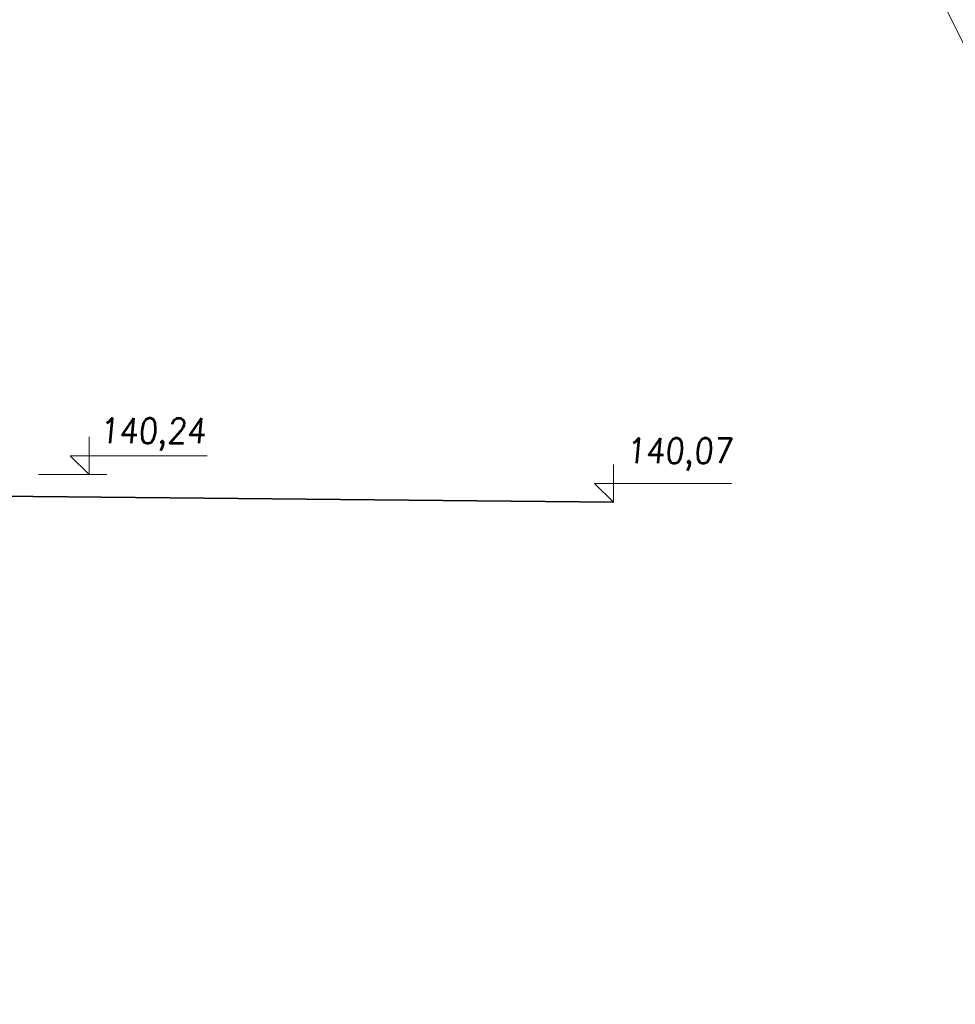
# Model space of a CAD drawing. Extents: x 64716 to 7565828, y -160732 to 5881792.
# Tile 45 of 160: x 102629 to 108232, y -14340 to -8442. Entities that reach past the tile are written whole.
import ezdxf

# ---------------------------------------------------------------- set-up
doc = ezdxf.new("R2010")
doc.units = 0
doc.header["$MEASUREMENT"] = 0
for name, color, linetype, lineweight in [('gruby', 7, 'Continuous', 35), ('linii', 7, 'Continuous', 15), ('LINII OPIS', 7, 'Continuous', 9)]:
    doc.layers.add(name, color=color, linetype=linetype, lineweight=lineweight)
doc.layers.add('xxOś 2_rysunek_Widok ogólny_Dimension_', color=7, linetype='Continuous')
doc.styles.add('RBCS_dim1', font='simplex.shx', dxfattribs={"width": 0.9, "oblique": 5, "height": 3})

msp = doc.modelspace()

# ---------------------------------------------------------------- linework, layer by layer
at = {"layer": 'gruby', "elevation": 0}
msp.add_lwpolyline([(96184.4, -11332.1), (101072.7, -11282.1), (106184.4, -11332.1)], dxfattribs=at)
at = {"layer": 'linii'}
msp.add_lwpolyline([(74114, 60331), (145988, -84647)], dxfattribs=at)
at = {"layer": 'LINII OPIS'}
for p, q in [((103044.5, -10941.8, 0), (103044.5, -11166.8, 0)), ((103044.5, -10941.8, 0), (103044.5, -11166.8, 0)), ((103044.5, -11166.8, 0), (102932, -11054.3, 0)), ((102932, -11054.3, 0), (103044.5, -11054.3, 0)), ((103044.5, -11166.8, 0), (102932, -11054.3, 0)), ((102932, -11054.3, 0), (103044.5, -11054.3, 0)), ((103044.5, -11054.3, 0), (103592.1, -11054.3, 0)), ((103044.5, -11054.3, 0), (103751, -11054.3, 0)), ((102740.9, -11166.8, 0), (103150.6, -11166.8, 0)), ((102740.9, -11166.8, 0), (103150.6, -11166.8, 0))]:
    msp.add_line(p, q, dxfattribs=at)
for points in [[(106184.4, -11107.1, 0), (106184.4, -11332.1, 0), (106071.9, -11219.6, 0), (106184.4, -11219.6, 0)], [(106184.4, -11107.1, 0), (106184.4, -11332.1, 0), (106071.9, -11219.6, 0), (106184.4, -11219.6, 0)], [(106184.4, -11219.6, 0), (106892.3, -11219.6, 0)]]:
    msp.add_polyline3d(points, dxfattribs=at)

# ---------------------------------------------------------------- texts
at = {"layer": 'xxOś 2_rysunek_Widok ogólny_Dimension_', "color": 6, "style": 'RBCS_dim1', "oblique": 5, "width": 0.9}
msp.add_text('140,24', height=150, dxfattribs=at).set_placement((103106, -10979.3, 0))
at = {"layer": 'xxOś 2_rysunek_Widok ogólny_Dimension_', "color": 6, "insert": (106259.4, -11144.6, 0), "char_height": 150, "attachment_point": 7, "style": 'RBCS_dim1'}
msp.add_mtext('140,07', dxfattribs=at)

doc.saveas('drawing.dxf')
